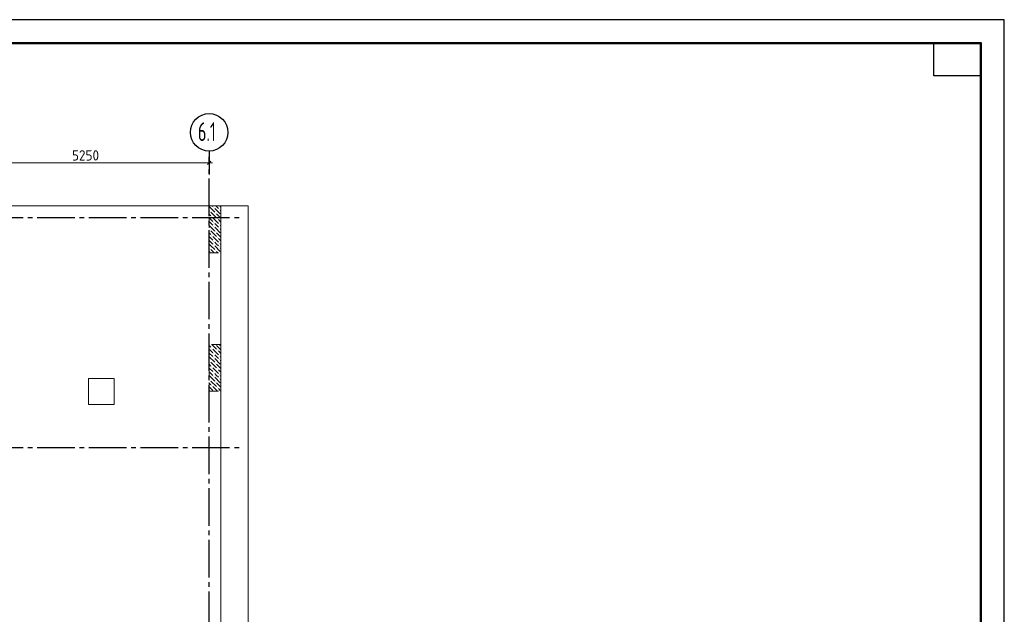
# Model space of a CAD drawing. Header units: millimetres. Extents: x 0 to 42000, y 0 to 29700.
# Tile 7 of 7: x 21028 to 42000, y 17029 to 29700. Entities that reach past the tile are written whole.
import ezdxf

# ---------------------------------------------------------------- set-up
doc = ezdxf.new("R2010")
doc.units = ezdxf.units.MM
doc.linetypes.add('______2', pattern=[270, 200, -70])
doc.linetypes.add('______5', pattern=[1100, 800, -100, 100, -100])
for name, color, linetype, lineweight in [('Standard', 7, 'Continuous', 25), ('ЖБ Перекрытие верхний уровень', 7, 'Continuous', 18), ('Размерная линия_ общее', 7, 'Continuous', 13)]:
    doc.layers.add(name, color=color, linetype=linetype, lineweight=lineweight)
doc.layers.add('ЖБ Пилон', color=7, linetype='______2', lineweight=13, true_color=0xa0a0a0)
doc.layers.add('Оси', color=7, linetype='______5', lineweight=13, true_color=0x656565)
doc.styles.add('ISOCPEUR', font='txt')

msp = doc.modelspace()

# ---------------------------------------------------------------- hatches: boundary and pattern name
at = {"layer": 'ЖБ Пилон', "linetype": 'Continuous', "lineweight": 18, "transparency": 33554687}
for points in [[(25074, 25620), (25081, 25626), (25087, 25620), (25081, 25613)], [(25154, 25700), (25161, 25706), (25167, 25700), (25161, 25693)], [(25274, 25660), (25281, 25666), (25287, 25660), (25281, 25653)], [(25114, 25500), (25121, 25506), (25127, 25500), (25121, 25493)], [(25154, 25380), (25161, 25386), (25167, 25380), (25161, 25373)], [(25194, 25580), (25201, 25586), (25207, 25580), (25201, 25573)], [(25074, 25220), (25081, 25226), (25087, 25220), (25081, 25213)], [(25154, 25300), (25161, 25306), (25167, 25300), (25161, 25293)], [(25194, 25180), (25201, 25186), (25207, 25180), (25201, 25173)], [(25274, 25340), (25281, 25346), (25287, 25340), (25281, 25333)], [(25274, 25260), (25281, 25266), (25287, 25260), (25281, 25253)], [(25114, 25100), (25121, 25106), (25127, 25100), (25121, 25093)], [(25154, 24980), (25161, 24986), (25167, 24980), (25161, 24973)], [(25234, 25060), (25241, 25066), (25247, 25060), (25241, 25053)], [(25154, 24900), (25161, 24906), (25167, 24900), (25161, 24893)], [(25194, 24780), (25201, 24786), (25207, 24780), (25201, 24773)], [(25274, 24940), (25281, 24946), (25287, 24940), (25281, 24933)], [(25274, 24860), (25281, 24866), (25287, 24860), (25281, 24853)], [(25114, 22700), (25121, 22706), (25127, 22700), (25121, 22693)], [(25194, 22780), (25197, 22782), (25205, 22782), (25207, 22780), (25201, 22773)], [(25234, 22660), (25241, 22666), (25247, 22660), (25241, 22653)], [(25154, 22580), (25161, 22586), (25167, 22580), (25161, 22573)], [(25154, 22500), (25161, 22506), (25167, 22500), (25161, 22493)], [(25274, 22540), (25281, 22546), (25287, 22540), (25281, 22533)], [(25274, 22460), (25281, 22466), (25287, 22460), (25281, 22453)], [(25074, 22420), (25081, 22426), (25087, 22420), (25081, 22413)], [(25114, 22300), (25121, 22306), (25127, 22300), (25121, 22293)], [(25194, 22380), (25201, 22386), (25207, 22380), (25201, 22373)], [(25234, 22260), (25241, 22266), (25247, 22260), (25241, 22253)], [(25074, 22020), (25081, 22026), (25087, 22020), (25081, 22013)], [(25154, 22180), (25161, 22186), (25167, 22180), (25161, 22173)], [(25154, 22100), (25161, 22106), (25167, 22100), (25161, 22093)], [(25274, 22140), (25281, 22146), (25287, 22140), (25281, 22133)], [(25274, 22060), (25281, 22066), (25287, 22060), (25281, 22053)], [(25114, 21900), (25121, 21906), (25127, 21900), (25121, 21893)], [(25194, 21980), (25201, 21986), (25207, 21980), (25201, 21973)], [(25234, 21860), (25241, 21866), (25247, 21860), (25241, 21853)], [(25157, 21782), (25161, 21786), (25165, 21782)]]:
    msp.add_hatch(color=7, dxfattribs=at).paths.add_polyline_path(points, flags=16)
h = msp.add_hatch(color=7, dxfattribs=at)
h.paths.add_polyline_path([(25245, 25462), (25234, 25460), (25241, 25466)], flags=16)
h.paths.add_polyline_path([(25245, 25462), (25244, 25456), (25247, 25460)])
h.paths.add_polyline_path([(25245, 25462), (25244, 25456), (25241, 25453), (25234, 25460)], flags=16)
h = msp.add_hatch(color=7, dxfattribs=at)
h.paths.add_polyline_path([(25085, 24822), (25074, 24820), (25081, 24826)], flags=16)
h.paths.add_polyline_path([(25085, 24822), (25084, 24816), (25087, 24820)])
h.paths.add_polyline_path([(25085, 24822), (25084, 24816), (25081, 24813), (25074, 24820)], flags=16)

# ---------------------------------------------------------------- linework, layer by layer
at = {"layer": 'Standard', "color": 7, "linetype": 'Continuous', "lineweight": 35, "transparency": 33554687}
for p, q in [((41500, 27600), (41500, 20500)), ((41500, 27200), (41500, 20100))]:
    msp.add_line(p, q, dxfattribs=at)
at = {"layer": 'Standard', "color": 7, "linetype": 'Continuous', "lineweight": 50, "transparency": 33554687}
msp.add_line((41500, 27100), (41500, 23200), dxfattribs=at)
at = {"layer": 'Standard', "color": 7, "linetype": 'Continuous', "lineweight": 25, "transparency": 33554687}
for points in [[(0, 0), (42000, 0), (42000, 29700), (0, 29700), (0, 0)], [(41500, 29200), (41500, 28500), (40500, 28500), (40500, 29200), (41500, 29200)]]:
    msp.add_lwpolyline(points, close=True, dxfattribs=at)
at = {"layer": 'Standard', "color": 7, "linetype": 'Continuous', "lineweight": 50, "transparency": 33554687}
msp.add_lwpolyline([(2000, 29200), (41500, 29200), (41500, 500), (2000, 500), (2000, 29200)], close=True, dxfattribs=at)
at = {"layer": 'Standard', "color": 7, "linetype": 'Continuous', "lineweight": 13, "transparency": 33554687}
for points in [[(41500, 29200), (2000, 29200), (2000, 3000), (41500, 3000), (41500, 29200)], [(25893, 25732), (6813, 25732), (6813, 7232), (25893, 7232), (25893, 25732)], [(6813, 7232), (25313, 7232), (25313, 25732), (6813, 25732), (6813, 7232)]]:
    msp.add_lwpolyline(points, dxfattribs=at)
at = {"layer": 'ЖБ Перекрытие верхний уровень', "color": 7, "linetype": 'Continuous', "lineweight": 18, "transparency": 33554687}
for p, q in [((25313, 25732), (6813, 25732)), ((25313, 7232), (25313, 25732))]:
    msp.add_line(p, q, dxfattribs=at)
at = {"layer": 'ЖБ Перекрытие верхний уровень', "color": 7, "linetype": 'Continuous', "lineweight": 13, "transparency": 33554687}
for p, q in [((23043, 22052), (22493, 22052)), ((22493, 22052), (22493, 21502)), ((23043, 21502), (23043, 22052)), ((22493, 21502), (23043, 21502))]:
    msp.add_line(p, q, dxfattribs=at)
at = {"layer": 'ЖБ Пилон', "color": 253, "linetype": '______2', "lineweight": 13, "true_color": 0xa0a0a0, "transparency": 33554687}
for p, q in [((25313, 25732), (25063, 25732)), ((25063, 25732), (25063, 24732)), ((25313, 24732), (25313, 25732)), ((25063, 24732), (25313, 24732)), ((25313, 22782), (25063, 22782)), ((25063, 22782), (25063, 21782)), ((25313, 21782), (25313, 22782)), ((25063, 21782), (25313, 21782))]:
    msp.add_line(p, q, dxfattribs=at)
at = {"layer": 'ЖБ Пилон', "color": 9, "linetype": 'Continuous', "lineweight": 18, "true_color": 0xc7c7c7, "transparency": 33554687}
for p, q in [((25063, 25717), (25181, 25600)), ((25101, 25600), (25221, 25480)), ((25261, 25680), (25221, 25720)), ((25301, 25640), (25313, 25627)), ((25101, 25520), (25063, 25557)), ((25063, 25477), (25141, 25400)), ((25063, 25397), (25141, 25320)), ((25313, 25387), (25261, 25440)), ((25261, 25280), (25221, 25320)), ((25301, 25320), (25313, 25307)), ((25301, 25240), (25313, 25227)), ((25101, 25120), (25063, 25157)), ((25221, 24920), (25181, 24960)), ((25221, 25160), (25313, 25067)), ((25313, 24987), (25261, 25040)), ((25101, 24800), (25168, 24732)), ((25181, 24880), (25301, 24760)), ((25261, 24880), (25221, 24920)), ((25221, 24760), (25248, 24732)), ((25301, 24920), (25313, 24907)), ((25301, 24840), (25313, 24827)), ((25101, 22720), (25063, 22757)), ((25063, 22677), (25141, 22600)), ((25118, 22782), (25221, 22680)), ((25141, 22680), (25261, 22560)), ((25221, 22760), (25313, 22667)), ((25278, 22782), (25301, 22760)), ((25063, 22597), (25141, 22520)), ((25063, 22517), (25181, 22400)), ((25221, 22520), (25181, 22560)), ((25181, 22480), (25301, 22360)), ((25261, 22480), (25221, 22520)), ((25313, 22587), (25261, 22640)), ((25301, 22520), (25313, 22507)), ((25101, 22320), (25063, 22357)), ((25063, 22277), (25141, 22200)), ((25101, 22400), (25221, 22280)), ((25141, 22280), (25261, 22160)), ((25221, 22360), (25313, 22267)), ((25313, 22187), (25261, 22240)), ((25301, 22440), (25313, 22427)), ((25063, 22197), (25141, 22120)), ((25063, 22117), (25181, 22000)), ((25221, 22120), (25181, 22160)), ((25181, 22080), (25301, 21960)), ((25261, 22080), (25221, 22120)), ((25301, 22120), (25313, 22107)), ((25301, 22040), (25313, 22027)), ((25101, 21920), (25063, 21957)), ((25063, 21877), (25141, 21800)), ((25101, 22000), (25221, 21880)), ((25141, 21880), (25238, 21782)), ((25221, 21960), (25313, 21867)), ((25313, 21787), (25261, 21840)), ((25063, 21797), (25078, 21782))]:
    msp.add_line(p, q, dxfattribs=at)
for points in [[(25128, 25732), (25128, 25732), (25128, 25732), (25128, 25732), (25141, 25720)], [(25181, 25680), (25276, 25584), (25276, 25584), (25301, 25560)], [(25221, 25720), (25208, 25732), (25208, 25732), (25208, 25732), (25208, 25732)], [(25301, 25720), (25308, 25712), (25308, 25712), (25313, 25707)], [(25141, 25480), (25228, 25392), (25228, 25392), (25261, 25360)], [(25221, 25560), (25260, 25520), (25260, 25520), (25313, 25467)], [(25063, 25317), (25180, 25200), (25180, 25200), (25181, 25200)], [(25101, 25200), (25164, 25136), (25164, 25136), (25221, 25080)], [(25221, 25320), (25212, 25328), (25212, 25328), (25181, 25360)], [(25181, 25280), (25196, 25264), (25196, 25264), (25301, 25160)], [(25063, 25077), (25132, 25008), (25132, 25008), (25141, 25000)], [(25063, 24997), (25116, 24944), (25116, 24944), (25141, 24920)], [(25141, 25080), (25148, 25072), (25148, 25072), (25261, 24960)], [(25063, 24917), (25100, 24880), (25100, 24880), (25181, 24800)], [(25088, 24732), (25068, 24752), (25068, 24752), (25063, 24757)]]:
    msp.add_lwpolyline(points, dxfattribs=at)
at = {"layer": 'Оси', "color": 7, "linetype": 'Continuous', "lineweight": 25, "transparency": 33554687}
msp.add_line((25063, 26899), (25063, 26399), dxfattribs=at)
at = {"layer": 'Оси', "color": 8, "linetype": '______5', "lineweight": -3, "transparency": 33554687}
for p, q in [((25063, 6815), (25063, 26505)), ((3800, 25482), (25730, 25482)), ((3800, 20582), (25730, 20582))]:
    msp.add_line(p, q, dxfattribs=at)
at = {"layer": 'Оси', "color": 7, "linetype": 'Continuous', "lineweight": 25, "transparency": 33554687}
msp.add_circle((25063, 27299), 400, dxfattribs=at)
at = {"layer": 'Размерная линия_ общее', "color": 7, "linetype": 'Continuous', "lineweight": 13, "transparency": 33554687}
for p, q in [((19813, 26649), (25063, 26649)), ((25063, 26649), (25138, 26649))]:
    msp.add_line(p, q, dxfattribs=at)
at = {"layer": 'Размерная линия_ общее', "color": 7, "linetype": 'Continuous', "lineweight": 25, "transparency": 33554687}
msp.add_line((25025, 26612), (25100, 26687), dxfattribs=at)
at = {"layer": 'Размерная линия_ общее', "color": 253, "linetype": 'Continuous', "lineweight": -3, "true_color": 0xa0a0a0, "transparency": 33554687}
for q in [(25063, 26774), (25063, 26524), (25063, 26599)]:
    msp.add_line((25063, 26649), q, dxfattribs=at)

# ---------------------------------------------------------------- texts
at = {"layer": 'Оси', "color": 7, "linetype": 'Continuous', "lineweight": 35, "transparency": 33554687, "insert": (24823, 27113), "char_height": 400, "width": 605.94, "attachment_point": 7, "style": 'ISOCPEUR'}
msp.add_mtext('\\W0.63;6.1', dxfattribs=at)
at = {"layer": 'Размерная линия_ общее', "color": 7, "linetype": 'Continuous', "lineweight": 25, "transparency": 33554687, "insert": (22141, 26699), "char_height": 220, "width": 718.09, "attachment_point": 7, "style": 'ISOCPEUR'}
msp.add_mtext('\\W0.93;5250', dxfattribs=at)

doc.saveas('drawing.dxf')
